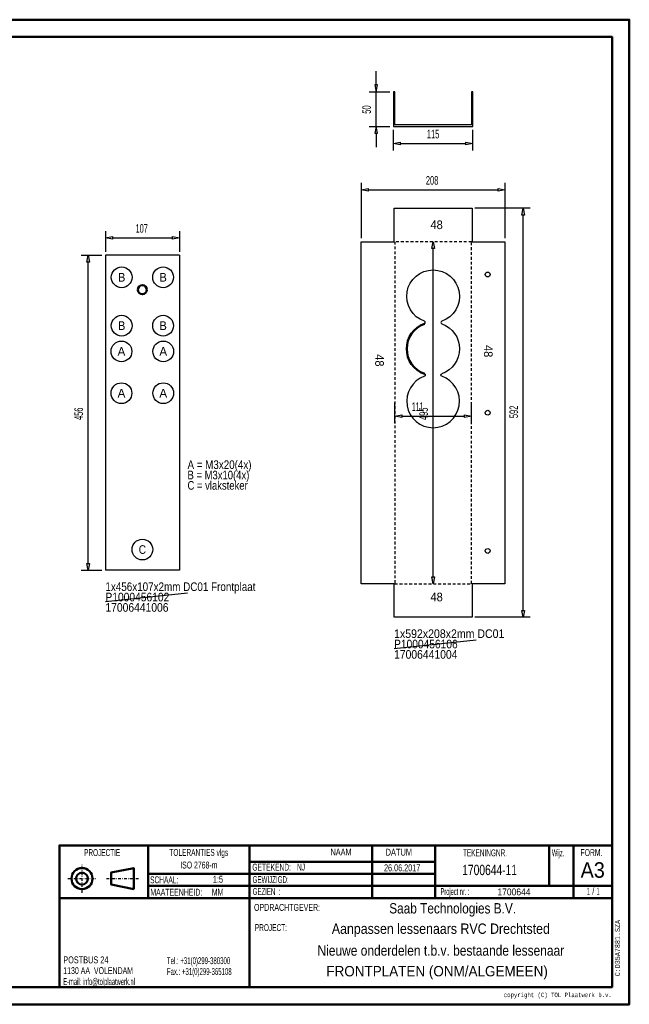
# Model space of a CAD drawing. Extents: x -16476 to -14436, y 3463 to 4888.
# Tile 3 of 3: x -15318 to -14436, y 3463 to 4888. Entities that reach past the tile are written whole.
import ezdxf
from ezdxf.enums import TextEntityAlignment as Align

# ---------------------------------------------------------------- set-up
doc = ezdxf.new("R2010")
doc.units = 0
doc.header["$MEASUREMENT"] = 0
doc.linetypes.add('DASHDOT', pattern=[8.5, 4, -2, 0.5, -2])
doc.linetypes.add('HIDDEN', pattern=[7, 4, -3])
doc.layers.get('0').update_dxf_attribs({"linetype": 'CONTINUOUS'})
for name, color, linetype in [('DIM49', 4, 'CONTINUOUS'), ('LE_GREEN', 3, 'CONTINUOUS'), ('LE_HIDDEN', 7, 'CONTINUOUS'), ('LE_MIDDLE', 7, 'CONTINUOUS'), ('TXT_ALL', 7, 'CONTINUOUS'), ('TXT_DIM49', 2, 'CONTINUOUS')]:
    doc.layers.add(name, color=color, linetype=linetype)
doc.layers.add('LE_ALL', color=7, linetype='CONTINUOUS', lineweight=50)
doc.styles.add('MONOTXT', font='monotxt.shx')

# ---------------------------------------------------------------- blocks, each defined once
blk = doc.blocks.new('_D22', base_point=(-14823.7, 4566.5))
at = {"layer": 'DIM49', "color": 1}
for p, q in [((-14823.7, 4651.5), (-14823.7, 4571.5)), ((-14615.7, 4651.5), (-14615.7, 4571.5)), ((-14823.7, 4641.5), (-14813.7, 4643.5)), ((-14813.7, 4639.5), (-14823.7, 4641.5)), ((-14813.7, 4643.5), (-14813.7, 4639.5)), ((-14813.7, 4641.5), (-14625.7, 4641.5)), ((-14625.7, 4639.5), (-14625.7, 4643.5)), ((-14625.7, 4643.5), (-14615.7, 4641.5)), ((-14615.7, 4641.5), (-14625.7, 4639.5))]:
    blk.add_line(p, q, dxfattribs=at)
at = {"layer": 'TXT_DIM49', "width": 0.596}
blk.add_text('208', height=12.5, dxfattribs=at).set_placement((-14730.2, 4649))
blk = doc.blocks.new('_D23', base_point=(-14664.2, 4023))
at = {"layer": 'DIM49', "color": 1}
for p, q in [((-14579.2, 4615), (-14659.2, 4615)), ((-14591.2, 4605), (-14589.2, 4615)), ((-14587.2, 4605), (-14591.2, 4605)), ((-14589.2, 4615), (-14587.2, 4605)), ((-14589.2, 4033), (-14589.2, 4605)), ((-14589.2, 4023), (-14591.2, 4033)), ((-14591.2, 4033), (-14587.2, 4033)), ((-14587.2, 4033), (-14589.2, 4023)), ((-14579.2, 4023), (-14659.2, 4023))]:
    blk.add_line(p, q, dxfattribs=at)
at = {"layer": 'TXT_DIM49', "width": 0.596}
blk.add_text('592', height=12.5, rotation=90, dxfattribs=at).set_placement((-14596.7, 4311.2))
blk = doc.blocks.new('_D24', base_point=(-14719.7, 4071.5))
at = {"layer": 'DIM49', "color": 1}
for p, q in [((-14721.7, 4556.5), (-14719.7, 4566.5)), ((-14719.7, 4566.5), (-14717.7, 4556.5)), ((-14717.7, 4556.5), (-14721.7, 4556.5)), ((-14719.7, 4081.5), (-14719.7, 4556.5)), ((-14719.7, 4071.5), (-14721.7, 4081.5)), ((-14721.7, 4081.5), (-14717.7, 4081.5)), ((-14717.7, 4081.5), (-14719.7, 4071.5))]:
    blk.add_line(p, q, dxfattribs=at)
at = {"layer": 'TXT_DIM49', "width": 0.596}
blk.add_text('495', height=12.5, rotation=90, dxfattribs=at).set_placement((-14727.2, 4308.5))
blk = doc.blocks.new('_D25', base_point=(-14775.2, 4339))
at = {"layer": 'DIM49', "color": 1}
for p, q in [((-14775.2, 4304), (-14775.2, 4334)), ((-14664.2, 4304), (-14664.2, 4334)), ((-14775.2, 4314), (-14765.2, 4316)), ((-14765.2, 4312), (-14775.2, 4314)), ((-14765.2, 4316), (-14765.2, 4312)), ((-14765.2, 4314), (-14674.2, 4314)), ((-14674.2, 4312), (-14674.2, 4316)), ((-14674.2, 4316), (-14664.2, 4314)), ((-14664.2, 4314), (-14674.2, 4312))]:
    blk.add_line(p, q, dxfattribs=at)
at = {"layer": 'TXT_DIM49', "width": 0.479}
blk.add_text('111', height=12.5, dxfattribs=at).set_placement((-14750.5, 4321.5))
blk = doc.blocks.new('_D26', base_point=(-14777.2, 4733.5))
at = {"layer": 'DIM49', "color": 1}
for p, q in [((-14777.2, 4698.5), (-14777.2, 4728.5)), ((-14662.2, 4698.5), (-14662.2, 4728.5)), ((-14777.2, 4708.5), (-14767.2, 4710.5)), ((-14767.2, 4706.5), (-14777.2, 4708.5)), ((-14767.2, 4710.5), (-14767.2, 4706.5)), ((-14767.2, 4708.5), (-14672.2, 4708.5)), ((-14672.2, 4706.5), (-14672.2, 4710.5)), ((-14672.2, 4710.5), (-14662.2, 4708.5)), ((-14662.2, 4708.5), (-14672.2, 4706.5))]:
    blk.add_line(p, q, dxfattribs=at)
at = {"layer": 'TXT_DIM49', "width": 0.518}
blk.add_text('115', height=12.5, rotation=360, dxfattribs=at).set_placement((-14728.8, 4716))
blk = doc.blocks.new('_D27', base_point=(-14777.2, 4733.5))
at = {"layer": 'DIM49', "color": 1}
for p, q in [((-14802.2, 4793.5), (-14802.2, 4813.5)), ((-14800.2, 4793.5), (-14804.2, 4793.5)), ((-14804.2, 4793.5), (-14802.2, 4783.5)), ((-14802.2, 4783.5), (-14800.2, 4793.5)), ((-14812.2, 4783.5), (-14782.2, 4783.5)), ((-14802.2, 4733.5), (-14802.2, 4783.5)), ((-14812.2, 4733.5), (-14782.2, 4733.5)), ((-14802.2, 4733.5), (-14804.2, 4723.5)), ((-14800.2, 4723.5), (-14802.2, 4733.5)), ((-14804.2, 4723.5), (-14800.2, 4723.5)), ((-14802.2, 4723.5), (-14802.2, 4703.5))]:
    blk.add_line(p, q, dxfattribs=at)
at = {"layer": 'TXT_DIM49', "width": 0.596}
blk.add_text('50', height=12.5, rotation=90, dxfattribs=at).set_placement((-14809.7, 4751.8))
blk = doc.blocks.new('_D28', base_point=(-15194, 4547))
at = {"layer": 'DIM49', "color": 1}
for p, q in [((-15194, 4582), (-15194, 4552)), ((-15087, 4582), (-15087, 4552)), ((-15194, 4572), (-15184, 4574)), ((-15184, 4570), (-15194, 4572)), ((-15184, 4574), (-15184, 4570)), ((-15184, 4572), (-15097, 4572)), ((-15097, 4570), (-15097, 4574)), ((-15097, 4574), (-15087, 4572)), ((-15087, 4572), (-15097, 4570))]:
    blk.add_line(p, q, dxfattribs=at)
at = {"layer": 'TXT_DIM49', "width": 0.557}
blk.add_text('107', height=12.5, dxfattribs=at).set_placement((-15150.3, 4579.5))
blk = doc.blocks.new('_D29', base_point=(-15194, 4091))
at = {"layer": 'DIM49', "color": 1}
for p, q in [((-15229, 4547), (-15199, 4547)), ((-15221, 4537), (-15219, 4547)), ((-15219, 4547), (-15217, 4537)), ((-15217, 4537), (-15221, 4537)), ((-15219, 4101), (-15219, 4537)), ((-15229, 4091), (-15199, 4091)), ((-15219, 4091), (-15221, 4101)), ((-15221, 4101), (-15217, 4101)), ((-15217, 4101), (-15219, 4091))]:
    blk.add_line(p, q, dxfattribs=at)
at = {"layer": 'TXT_DIM49', "width": 0.596}
blk.add_text('456', height=12.5, rotation=90, dxfattribs=at).set_placement((-15226.5, 4308.5))

msp = doc.modelspace()

# ---------------------------------------------------------------- linework, layer by layer
for p, q in [((-14775.2, 4783.5), (-14777.2, 4783.5)), ((-15194, 4046), (-15075.1, 4058.5)), ((-14776.2, 3978), (-14657.4, 3990.4))]:
    msp.add_line(p, q)
for points in [[(-14777.2, 4783.5), (-14777.2, 4733.5), (-14662.2, 4733.5)], [(-14664.2, 4783.5), (-14664.2, 4735.5), (-14775.2, 4735.5), (-14775.2, 4783.5)], [(-14662.2, 4733.5), (-14662.2, 4783.5), (-14664.2, 4783.5)]]:
    msp.add_lwpolyline(points)
at = {"layer": 'LE_ALL', "color": 10}
for p, q in [((-15132.3, 3692.8), (-15132.3, 3616.7)), ((-14985.5, 3692.8), (-14985.5, 3487.8)), ((-14807.8, 3692.8), (-14807.8, 3616.7)), ((-14716.8, 3692.8), (-14716.8, 3616.7)), ((-14551.6, 3692.8), (-14551.6, 3634.2)), ((-14516.6, 3692.8), (-14516.6, 3616.7)), ((-14460.7, 3616.7), (-15260.7, 3616.7))]:
    msp.add_line(p, q, dxfattribs=at)
at = {"layer": 'LE_ALL', "color": 1}
for p, q in [((-14716.8, 3669.2), (-14985.5, 3669.2)), ((-14716.8, 3634.2), (-15132.3, 3634.2))]:
    msp.add_line(p, q, dxfattribs=at)
at = {"layer": 'LE_ALL', "color": 10}
for points in [[(-16475.7, 3462.8), (-14435.7, 3462.8), (-14435.7, 4887.8), (-16475.7, 4887.8), (-16475.7, 3462.8)], [(-16450.7, 3487.8), (-14460.7, 3487.8), (-14460.7, 4862.8), (-16450.7, 4862.8), (-16450.7, 3487.8)], [(-14460.7, 3692.8), (-15260.7, 3692.8), (-15260.7, 3487.8)], [(-15153.1, 3629.7), (-15185.8, 3636.3), (-15185.8, 3653.4), (-15153.1, 3660), (-15153.1, 3629.7)], [(-14460.7, 3634.2), (-14716.8, 3634.2)]]:
    msp.add_lwpolyline(points, dxfattribs=at)
at = {"layer": 'LE_ALL', "color": 1}
msp.add_lwpolyline([(-14716.8, 3651.7), (-14985.5, 3651.7), (-15132.3, 3651.7)], dxfattribs=at)
at = {"layer": 'LE_ALL', "color": 8}
msp.add_circle((-15140.5, 4497), 6.5, dxfattribs=at)
at = {"layer": 'LE_ALL', "color": 10}
for radius in [15.2, 8.57]:
    msp.add_circle((-15227.9, 3644.8), radius, dxfattribs=at)
at = {"layer": 'LE_ALL', "color": 3}
msp.add_arc((-14719.7, 4411.5), 38.2, 109.2482, -109.2482, dxfattribs=at)
at = {"layer": 'LE_GREEN'}
for p, q in [((-15087, 4547), (-15194, 4547)), ((-15194, 4547), (-15194, 4091)), ((-15087, 4547), (-15087, 4091)), ((-15087, 4091), (-15194, 4091))]:
    msp.add_line(p, q, dxfattribs=at)
msp.add_lwpolyline([(-14823.7, 4071.5), (-14823.7, 4566.5), (-14776.2, 4566.5), (-14776.2, 4615), (-14663.2, 4615), (-14663.2, 4566.5), (-14615.7, 4566.5), (-14615.7, 4071.5), (-14663.2, 4071.5), (-14663.2, 4023), (-14776.2, 4023), (-14776.2, 4071.5), (-14823.7, 4071.5)], dxfattribs=at)
for points in [[(-14732.3, 4447.7, 0.71003), (-14732.3, 4451.4, -5.897269), (-14707.1, 4451.4, 0.71003), (-14707.1, 4447.7, -0.71003), (-14707.1, 4375.4)], [(-14732.3, 4375.4, -0.71003), (-14732.3, 4371.7, 5.897269), (-14707.1, 4371.7, -0.71003), (-14707.1, 4375.4)]]:
    msp.add_lwpolyline(points, format="xyb", dxfattribs=at)
for centre, radius in [((-15170.5, 4515), 15), ((-15110.5, 4515), 15), ((-14640.7, 4519), 3.5), ((-15170.5, 4445), 15), ((-15110.5, 4445), 15), ((-15170.8, 4407.8), 15), ((-15110.3, 4407.8), 15), ((-15170.8, 4347.3), 15), ((-15110.3, 4347.3), 15), ((-14640.7, 4319), 3.5), ((-15140.5, 4121), 15), ((-14640.7, 4119), 3.5)]:
    msp.add_circle(centre, radius, dxfattribs=at)
at = {"layer": 'LE_HIDDEN', "color": 1, "linetype": 'HIDDEN'}
msp.add_lwpolyline([(-14775.2, 4566.5), (-14775.2, 4071.5), (-14664.2, 4071.5), (-14664.2, 4566.5), (-14775.2, 4566.5)], dxfattribs=at)
at = {"layer": 'LE_MIDDLE', "color": 1, "linetype": 'DASHDOT'}
for p, q in [((-15227.9, 3624.4), (-15227.9, 3665.3)), ((-15248.3, 3644.8), (-15207.5, 3644.8)), ((-15192.6, 3644.8), (-15146.2, 3644.8))]:
    msp.add_line(p, q, dxfattribs=at)

# ---------------------------------------------------------------- block references
at = {"layer": 'DIM49'}
for name, p in [('_D27', (-14777.2, 4733.5)), ('_D26', (-14777.2, 4733.5)), ('_D22', (-14823.7, 4566.5)), ('_D23', (-14664.2, 4023)), ('_D28', (-15194, 4547)), ('_D24', (-14719.7, 4071.5)), ('_D29', (-15194, 4091)), ('_D25', (-14775.2, 4339))]:
    msp.add_blockref(name, p, dxfattribs=at)

# ---------------------------------------------------------------- texts
at = {"layer": 'TXT_ALL', "color": 4, "width": 0.961}
for p in [(-14705.7, 4584.8), (-14705.7, 4046.1)]:
    msp.add_text('48', height=12.5, dxfattribs=at).set_placement(p, align=Align.RIGHT)
at = {"layer": 'TXT_ALL', "color": 4}
for s, width, p in [('B', 0.961, (-15170.5, 4515)), ('B', 0.961, (-15110.5, 4515)), ('B', 0.961, (-15170.5, 4445)), ('B', 0.961, (-15110.5, 4445)), ('A', 1.008, (-15170.8, 4407.8)), ('A', 1.008, (-15110.3, 4407.8)), ('A', 1.008, (-15170.8, 4347.3)), ('A', 1.008, (-15110.3, 4347.3)), ('C', 0.867, (-15140.5, 4121))]:
    msp.add_text(s, height=12.5, dxfattribs=dict(at, width=width)).set_placement(p, align=Align.MIDDLE_CENTER)
at = {"layer": 'TXT_ALL', "color": 4, "width": 0.961}
for p in [(-14803.5, 4385.9), (-14646.1, 4399.2)]:
    msp.add_text('48', height=12.5, rotation=269.9998, dxfattribs=at).set_placement(p, align=Align.RIGHT)
at = {"layer": 'TXT_ALL', "color": 4}
for s, width, p in [('A = M3x20(4x)', 0.849, (-15075.2, 4237.6)), ('B = M3x10(4x)', 0.82, (-15075.2, 4222.6)), ('C = vlaksteker', 0.819, (-15075.2, 4207.6)), ('1x456x107x2mm DC01 Frontplaat', 0.853, (-15194, 4061)), ('P1000456102', 0.888, (-15194, 4046)), ('17006441006', 0.893, (-15194, 4031)), ('1x592x208x2mm DC01', 0.914, (-14776.2, 3993)), ('P1000456106', 0.884, (-14776.2, 3978)), ('17006441004', 0.897, (-14776.2, 3963))]:
    msp.add_text(s, height=12.5, dxfattribs=dict(at, width=width)).set_placement(p)
at = {"layer": 'TXT_ALL', "color": 6}
for s, width, p in [('PROJECTIE', 0.557, (-15198.7, 3677.4)), ('TOLERANTIES vlgs', 0.566, (-15058.9, 3677.6)), ('ISO 2768-m', 0.597, (-15058.8, 3659.4))]:
    msp.add_text(s, height=10, dxfattribs=dict(at, width=width)).set_placement(p, align=Align.CENTER)
for s, width, p in [('NAAM', 0.691, (-14868.2, 3678.3)), ('DATUM', 0.675, (-14788.5, 3678)), ('TEKENINGNR.', 0.558, (-14676.4, 3677.1)), ('Wijz.', 0.5, (-14547.8, 3677.1)), ('FORM.', 0.584, (-14506.2, 3677.5)), ('GETEKEND:', 0.58, (-14981.4, 3656.3)), ('SCHAAL:', 0.569, (-15129.3, 3638)), ('GEWIJZIGD:', 0.536, (-14981, 3638.4)), ('MAATEENHEID:     MM', 0.599, (-15129, 3620.1)), ('GEZIEN  :', 0.526, (-14980.8, 3621.1)), ('Project nr. :', 0.49, (-14708.9, 3621)), ('OPDRACHTGEVER:', 0.609, (-14978.9, 3598.1)), ('PROJECT:', 0.562, (-14977.7, 3568.9))]:
    msp.add_text(s, height=10, dxfattribs=dict(at, width=width)).set_placement(p)
at = {"layer": 'TXT_ALL', "color": 5}
for s, width, p in [('NJ', 0.566, (-14916.7, 3656.5)), ('1:5', 0.797, (-15038.6, 3638.8)), ('1700644', 0.92, (-14626.6, 3620.5)), ('1', 0.449, (-14482.9, 3621.5))]:
    msp.add_text(s, height=10, dxfattribs=dict(at, width=width)).set_placement(p)
for s, height, width, p in [('26.06.2017', 10, 0.687, (-14764.5, 3655.4)), ('1700644-11', 15, 0.74, (-14637.9, 3649.8)), ('/', 10, 0.654, (-14487.9, 3621.5)), ('Saab Technologies B.V.', 15, 0.853, (-14691.4, 3594.3)), ('Aanpassen lessenaars RVC Drechtsted', 15, 0.893, (-14708.5, 3564.8)), ('Nieuwe onderdelen t.b.v. bestaande lessenaar', 15, 0.863, (-14708.5, 3533.2)), ('FRONTPLATEN (ONM/ALGEMEEN)  ', 15, 0.972, (-14708.5, 3503.3))]:
    msp.add_text(s, height=height, dxfattribs=dict(at, width=width)).set_placement(p, align=Align.CENTER)
at = {"layer": 'TXT_ALL', "color": 5, "width": 0.953}
msp.add_text('A3', height=22.5, dxfattribs=at).set_placement((-14488.7, 3668.5), align=Align.TOP_CENTER)
at = {"layer": 'TXT_ALL', "color": 5, "width": 0.449}
msp.add_text('1', height=10, dxfattribs=at).set_placement((-14492.9, 3621.5), align=Align.RIGHT)
at = {"layer": 'TXT_ALL', "color": 1, "style": 'MONOTXT', "width": 0.812}
msp.add_text('C:D35A7881.SZA', height=7.5, rotation=90.0002, dxfattribs=at).set_placement((-14449.1, 3503.4))
at = {"layer": 'TXT_ALL', "color": 6}
for s, width, p in [('POSTBUS 24', 0.634, (-15255, 3527.2)), ('Tel.: +31(0)299-380300', 0.523, (-15105, 3526)), ('1130 AA  VOLENDAM', 0.604, (-15255, 3511.6)), ('Fax.: +31(0)299-365108', 0.521, (-15105, 3510.3)), ('E-mail: info@tolplaatwerk.nl', 0.5, (-15255, 3495.7))]:
    msp.add_text(s, height=10, dxfattribs=dict(at, width=width)).set_placement(p, align=Align.MIDDLE_LEFT)
at = {"layer": 'TXT_ALL', "color": 6, "style": 'MONOTXT', "width": 0.75}
msp.add_text('copyright (C) TOL Plaatwerk b.v.', height=6.5, dxfattribs=at).set_placement((-14461, 3479.7), align=Align.TOP_RIGHT)

doc.saveas('drawing.dxf')
